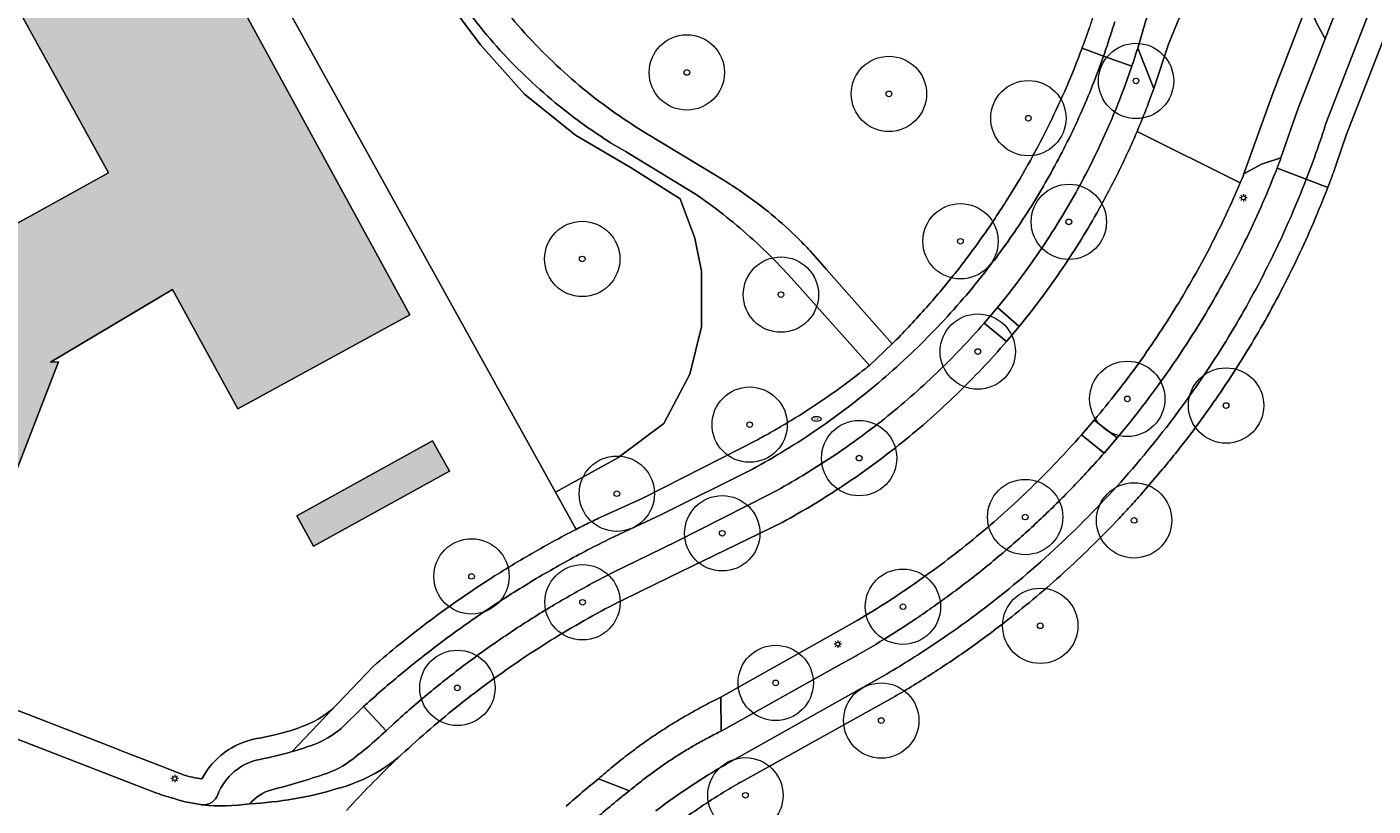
# Model space of a CAD drawing. Header units: metres. Extents: x 187482 to 189800, y 333582 to 335019.
# Tile 101 of 256: x 187647 to 187736, y 334526 to 334578. Entities that reach past the tile are written whole.
import ezdxf
from ezdxf.enums import TextEntityAlignment as Align

# ---------------------------------------------------------------- set-up
doc = ezdxf.new("R2010")
doc.units = ezdxf.units.M
doc.layers.get('0').update_dxf_attribs({"color": 252, "lineweight": 18})
for name, color, linetype, lineweight in [('B-WE-GR-BEPLANTING_CULTUUR_BOSPLANTSOEN-GV', 252, 'Continuous', 18), ('B-WE-GR-BOOM-S', 252, 'Continuous', 18), ('B-WE-IE-MEUBILAIR-S', 252, 'Continuous', 18), ('B-WE-OG-BEBOUWING-GV', 252, 'Continuous', 18), ('B-WE-OG-TERREIN_BEGROEID-GV', 252, 'Continuous', 18), ('B-WE-OG-TERREIN_ERF-GV', 252, 'Continuous', 18), ('B-WE-OG-WEG-GV', 252, 'Continuous', 18), ('B-WE-VH-GESLOTENVERHARDING_ASFALT-GV', 252, 'Continuous', 18), ('B-WE-VH-OPENVERHARDING_BETONSTRAATSTEEN-GV', 252, 'Continuous', 18), ('B-WE-VH-OPENVERHARDING_TEGEL-GV', 252, 'Continuous', 18)]:
    doc.layers.add(name, color=color, linetype=linetype, lineweight=lineweight)
doc.layers.add('B-WE-OG-BEBOUWING-V', color=7, linetype='Continuous', lineweight=18, true_color=0xf0f0f0)
doc.styles.add('NLCS-ISO', font='NLCS-ISO.ttf')

# ---------------------------------------------------------------- blocks, each defined once
blk = doc.blocks.new('SIE-MEUBILAIR_PAAL_LICHTMAST-SO')
for points in [[(-0.62, 0), (-1, 0)], [(-0.71, 0.71), (-0.44, 0.44)], [(0, 1), (0, 0.62)], [(0.44, 0.44), (0.71, 0.71)], [(1, 0), (0.62, 0)], [(-0.71, -0.71), (-0.44, -0.44)], [(0, -0.62), (0, -1)], [(0.44, -0.44), (0.71, -0.71)]]:
    blk.add_lwpolyline(points)
blk.add_circle((0, 0), 0.5)
blk = doc.blocks.new('SIE-MEUBILAIR_PUT_BRANDKRAAN-SO')
blk.add_ellipse((0, 0), major_axis=(1.25, 0), ratio=0.54)
at = {"style": 'NLCS-ISO'}
blk.add_text('bk', height=0.75, dxfattribs=at).set_placement((0.03, 0), align=Align.MIDDLE_CENTER)
blk = doc.blocks.new('SGR-BOOM_GBKN-SO')
at = {"color": 0, "linetype": 'ByBlock', "lineweight": 18}
for radius in [2, 0.15]:
    blk.add_circle((0, 0), radius, dxfattribs=at)

msp = doc.modelspace()

# ---------------------------------------------------------------- hatches: boundary and pattern name
at = {"layer": 'B-WE-OG-BEBOUWING-V'}
h = msp.add_hatch(color=256, dxfattribs=at)
h.dxf.hatch_style = 1
h.paths.add_polyline_path([(187649.813, 334583.926), (187645.08, 334581.348), (187652.327, 334568.238), (187637.597, 334560.111), (187621.767, 334566.303), (187619.835, 334561.28), (187615.5, 334562.979), (187614.684, 334560.866), (187619.036, 334559.173), (187617.093, 334554.182), (187617.328, 334554.09), (187644.302, 334543.586), (187649.011, 334555.701), (187648.47, 334555.671), (187656.575, 334560.505), (187660.93, 334552.584), (187672.336, 334558.817), (187656.593, 334587.637), (187651.841, 334585.058), (187649.57, 334589.086), (187647.555, 334588.007)], flags=17)
h.paths.add_polyline_path([(187621.767, 334566.303), (187617.459, 334567.988), (187616.001, 334568.558), (187614.042, 334563.549), (187615.501, 334562.979), (187619.835, 334561.28)], flags=16)
h = msp.add_hatch(color=256, dxfattribs=at)
h.dxf.hatch_style = 1
h.paths.add_polyline_path([(187665.941, 334543.471), (187674.966, 334548.433), (187673.858, 334550.448), (187664.832, 334545.486)], flags=17)

# ---------------------------------------------------------------- linework, layer by layer
at = {"layer": 'B-WE-GR-BEPLANTING_CULTUUR_BOSPLANTSOEN-GV', "flags": 128}
msp.add_lwpolyline([(187658.882, 334588.772), (187682.02, 334547.052), (187686.162, 334549.329), (187689.207, 334551.613), (187690.947, 334554.876), (187691.709, 334558.03), (187691.709, 334561.727), (187691.274, 334563.902), (187690.295, 334566.513), (187687.032, 334568.579), (187683.334, 334570.754), (187679.963, 334573.473), (187677.027, 334576.735), (187674.199, 334580.542)], dxfattribs=at)
at = {"layer": 'B-WE-OG-BEBOUWING-GV', "flags": 128}
for points in [[(187649.813, 334583.926), (187645.08, 334581.348), (187652.327, 334568.238), (187637.597, 334560.111), (187621.767, 334566.303), (187619.835, 334561.28), (187615.5, 334562.979), (187614.684, 334560.866), (187619.036, 334559.173), (187617.093, 334554.182), (187617.328, 334554.09), (187644.302, 334543.586), (187649.011, 334555.701), (187648.47, 334555.671), (187656.575, 334560.505), (187660.93, 334552.584), (187672.336, 334558.817), (187656.593, 334587.637), (187651.841, 334585.058), (187649.57, 334589.086), (187647.555, 334588.007)], [(187665.941, 334543.471), (187674.966, 334548.433), (187673.858, 334550.448), (187664.832, 334545.486)]]:
    msp.add_lwpolyline(points, close=True, dxfattribs=at)
at = {"layer": 'B-WE-OG-TERREIN_BEGROEID-GV', "flags": 128}
for points in [[(187790.999, 334722.539), (187787.66, 334723.839), (187731.986, 334579.536), (187732.547, 334578.198), (187733.134, 334577.144), (187786.291, 334714.945)], [(187721.356, 334572.767), (187721.425, 334572.946), (187721.492, 334573.125), (187721.559, 334573.305), (187721.625, 334573.485), (187721.691, 334573.665), (187721.756, 334573.845), (187720.68, 334576.51), (187720.657, 334576.436), (187720.634, 334576.362), (187720.61, 334576.288), (187720.587, 334576.214), (187720.563, 334576.14), (187720.539, 334576.066), (187720.516, 334575.992), (187720.492, 334575.918), (187720.468, 334575.844), (187720.443, 334575.771), (187720.419, 334575.697), (187720.395, 334575.623), (187720.37, 334575.55), (187720.346, 334575.476), (187720.321, 334575.402), (187720.296, 334575.329)], [(187720.639, 334570.99), (187720.714, 334571.167), (187720.788, 334571.344), (187720.861, 334571.521), (187720.934, 334571.698), (187721.006, 334571.875), (187721.077, 334572.053), (187721.148, 334572.231), (187721.218, 334572.41)], [(187729.94, 334568.564), (187729.973, 334568.647), (187730.005, 334568.731), (187730.037, 334568.814), (187730.07, 334568.898), (187730.102, 334568.981), (187730.134, 334569.065), (187730.165, 334569.148), (187730.197, 334569.232), (187728.901, 334568.818), (187727.738, 334568.172), (187727.677, 334568.024), (187727.615, 334567.876), (187727.553, 334567.728), (187727.49, 334567.581)], [(187711.365, 334559.303), (187712.801, 334558.046)], [(187711.964, 334557.05), (187710.481, 334558.26)], [(187717.798, 334551.837), (187719.313, 334550.656)], [(187718.448, 334549.647), (187716.947, 334550.852)], [(187696.205, 334546.888), (187690.058, 334543.77), (187686.515, 334542.055)], [(187686.461, 334539.889), (187689.551, 334541.384), (187697.067, 334545.042)], [(187702.045, 334538.527), (187693.006, 334533.446), (187693.013, 334531.19), (187700.818, 334535.54), (187701.987, 334536.191), (187702.057, 334536.231), (187703.28, 334536.95)], [(187671.3, 334531.708), (187670.768, 334531.219)], [(187686.933, 334527.236), (187684.877, 334528.029)]]:
    msp.add_lwpolyline(points, dxfattribs=at)
at = {"layer": 'B-WE-OG-TERREIN_BEGROEID-GV'}
for points in [[(187720.296, 334575.329, -0.010447), (187719.563, 334573.307)], [(187719.563, 334573.307, -0.011052), (187718.745, 334571.318)], [(187721.218, 334572.41, 0.005816), (187721.356, 334572.767)], [(187718.745, 334571.318, -0.010818), (187717.844, 334569.366)], [(187720.027, 334569.605, 0.007375), (187720.639, 334570.99)], [(187717.844, 334569.366, -0.010606), (187716.86, 334567.453)], [(187719.376, 334568.237, 0.006499), (187720.027, 334569.605)], [(187718.686, 334566.889, 0.007082), (187719.376, 334568.237)], [(187728.975, 334566.231, 0.009781), (187729.94, 334568.564)], [(187716.86, 334567.453, -0.012197), (187715.636, 334565.318)], [(187727.49, 334567.581, -0.009385), (187726.577, 334565.536)], [(187717.958, 334565.561, 0.007695), (187718.686, 334566.889)], [(187727.919, 334563.937, 0.009569), (187728.975, 334566.231)], [(187715.636, 334565.318, -0.012623), (187714.31, 334563.245)], [(187716.791, 334563.601, 0.010601), (187717.958, 334565.561)], [(187726.577, 334565.536, -0.008985), (187725.591, 334563.525)], [(187715.541, 334561.693, 0.010698), (187716.791, 334563.601)], [(187725.591, 334563.525, -0.009377), (187724.532, 334561.552)], [(187726.773, 334561.687, 0.009561), (187727.919, 334563.937)], [(187714.31, 334563.245, -0.011951), (187712.886, 334561.238)], [(187714.21, 334559.84, 0.010599), (187715.541, 334561.693)], [(187725.54, 334559.484, 0.010078), (187726.773, 334561.687)], [(187712.886, 334561.238, -0.012118), (187711.365, 334559.303)], [(187724.532, 334561.552, -0.008807), (187723.403, 334559.618)], [(187712.801, 334558.046, 0.010883), (187714.21, 334559.84)], [(187723.403, 334559.618, -0.009589), (187722.116, 334557.593)], [(187724.124, 334557.18, 0.010271), (187725.54, 334559.484)], [(187710.481, 334558.26, -0.011088), (187708.935, 334556.566)], [(187722.116, 334557.593, -0.009489), (187720.752, 334555.619)], [(187722.613, 334554.939, 0.010158), (187724.124, 334557.18)], [(187708.935, 334556.566, -0.011097), (187707.313, 334554.944)], [(187710.353, 334555.265, 0.011778), (187711.964, 334557.05)], [(187720.752, 334555.619, -0.009831), (187719.311, 334553.699)], [(187707.313, 334554.944, -0.012023), (187705.62, 334553.396)], [(187708.663, 334553.554, 0.011469), (187710.353, 334555.265)], [(187721.008, 334552.763, 0.010797), (187722.613, 334554.939)], [(187706.898, 334551.922, 0.01091), (187708.663, 334553.554)], [(187719.311, 334553.699, -0.009826), (187717.798, 334551.837)], [(187705.62, 334553.396, -0.011111), (187703.859, 334551.927)], [(187719.313, 334550.656, 0.011031), (187721.008, 334552.763)], [(187703.859, 334551.927, -0.011163), (187702.033, 334550.539)], [(187705.06, 334550.371, 0.0115), (187706.898, 334551.922)], [(187702.033, 334550.539, -0.011247), (187700.146, 334549.234)], [(187703.154, 334548.905, 0.011309), (187705.06, 334550.371)], [(187716.947, 334550.852, -0.009619), (187715.306, 334549.064)], [(187700.146, 334549.234, -0.011739), (187698.202, 334548.017)], [(187716.532, 334547.554, 0.011236), (187718.448, 334549.647)], [(187701.184, 334547.526, 0.011651), (187703.154, 334548.905)], [(187715.306, 334549.064, -0.010196), (187713.596, 334547.341)], [(187698.202, 334548.017, -0.011517), (187696.205, 334546.888)], [(187699.154, 334546.237, 0.011195), (187701.184, 334547.526)], [(187713.596, 334547.341, -0.009879), (187711.82, 334545.687)], [(187714.526, 334545.548, 0.010967), (187716.532, 334547.554)], [(187697.067, 334545.042, 0.010986), (187699.154, 334546.237)], [(187711.82, 334545.687, -0.00988), (187709.981, 334544.104)], [(187712.433, 334543.633, 0.010979), (187714.526, 334545.548)], [(187709.981, 334544.104, -0.009395), (187708.081, 334542.594)], [(187710.258, 334541.812, 0.01151), (187712.433, 334543.633)], [(187686.515, 334542.055, 0.011778), (187683.786, 334540.635)], [(187708.081, 334542.594, -0.010297), (187706.122, 334541.16)], [(187706.122, 334541.16, -0.009716), (187704.11, 334539.803)], [(187708.004, 334540.089, 0.011282), (187710.258, 334541.812)], [(187683.786, 334540.635, 0.011816), (187681.127, 334539.088)], [(187684.199, 334538.682, -0.010118), (187686.461, 334539.889)], [(187704.11, 334539.803, -0.009824), (187702.045, 334538.527)], [(187705.677, 334538.467, 0.010947), (187708.004, 334540.089)], [(187681.127, 334539.088, 0.011718), (187678.543, 334537.418)], [(187681.986, 334537.385, -0.009626), (187684.199, 334538.682)], [(187703.28, 334536.95, 0.011248), (187705.677, 334538.467)], [(187678.543, 334537.418, 0.011638), (187676.04, 334535.629)], [(187679.828, 334536.001, -0.010172), (187681.986, 334537.385)], [(187677.726, 334534.531, -0.009965), (187679.828, 334536.001)], [(187676.04, 334535.629, 0.011829), (187673.624, 334533.724)], [(187675.685, 334532.979, -0.00975), (187677.726, 334534.531)], [(187673.624, 334533.724, 0.011987), (187671.3, 334531.708)], [(187673.708, 334531.346, -0.009935), (187675.685, 334532.979)], [(187670.768, 334531.219, -0.030449), (187668.212, 334529.084)], [(187671.798, 334529.635, -0.009682), (187673.708, 334531.346)], [(187667.517, 334527.372, 0.115198), (187671.798, 334529.635)], [(187668.212, 334529.084, -0.063477), (187666.805, 334528.385)], [(187666.805, 334528.385, -0.022383), (187663.176, 334527.302)], [(187684.877, 334528.029, 0.008061), (187683.784, 334527.132)], [(187661.713, 334526.372, 0.061691), (187667.517, 334527.372)], [(187663.176, 334527.302, 0.150113), (187661.713, 334526.372)], [(187683.784, 334527.132, 0.008122), (187682.72, 334526.202)], [(187685.761, 334526.296, -0.008524), (187686.933, 334527.236)], [(187684.62, 334525.319, -0.008448), (187685.761, 334526.296)]]:
    msp.add_lwpolyline(points, format="xyb", dxfattribs=at)
at = {"layer": 'B-WE-OG-TERREIN_ERF-GV', "flags": 128}
for points in [[(187789.893, 334714.103), (187749.678, 334609.855), (187747.771, 334604.91), (187736.341, 334575.398), (187734.533, 334570.739), (187733.87, 334568.795), (187733.836, 334568.699), (187733.801, 334568.603), (187733.766, 334568.507), (187733.731, 334568.411), (187733.696, 334568.315), (187733.661, 334568.22), (187733.626, 334568.124), (187733.59, 334568.028), (187733.554, 334567.932), (187733.519, 334567.837), (187733.483, 334567.741), (187733.447, 334567.646), (187733.41, 334567.551), (187733.374, 334567.455), (187733.337, 334567.36), (187733.301, 334567.265)], [(187482.806, 334567.687), (187482.814, 334567.688), (187483.68, 334567.582), (187511.038, 334564.243), (187513.124, 334563.989), (187531.176, 334561.786), (187544.704, 334560.13), (187566.845, 334557.412), (187578.666, 334555.96), (187582.578, 334555.48), (187586.537, 334554.835), (187587.322, 334554.671), (187591.209, 334553.681), (187595.014, 334552.41), (187608.785, 334547.124), (187627.004, 334540.07), (187641.029, 334534.615), (187644.755, 334533.166), (187646.413, 334532.521), (187647.979, 334531.912), (187652.298, 334530.233), (187653.529, 334529.754), (187655.487, 334528.992), (187657.301, 334528.286)], [(187723.826, 334550.433), (187723.735, 334550.315), (187723.643, 334550.197), (187723.552, 334550.08), (187723.46, 334549.963), (187723.367, 334549.845), (187723.275, 334549.729), (187723.182, 334549.612), (187723.089, 334549.495), (187722.996, 334549.379), (187722.902, 334549.263), (187722.808, 334549.147), (187722.714, 334549.031), (187722.62, 334548.915), (187722.525, 334548.8), (187722.43, 334548.685), (187722.335, 334548.57), (187721.066, 334547.085), (187720.966, 334546.972), (187720.866, 334546.859), (187720.766, 334546.746), (187720.665, 334546.634), (187720.564, 334546.522), (187720.463, 334546.41), (187720.362, 334546.298), (187720.261, 334546.187), (187720.159, 334546.075), (187720.057, 334545.964), (187719.955, 334545.854), (187719.852, 334545.743), (187719.749, 334545.633), (187719.646, 334545.523), (187719.543, 334545.413), (187719.44, 334545.303)], [(187667.527, 334532.983), (187668.046, 334533.529), (187669.909, 334535.486)], [(187704.242, 334533.307), (187702.211, 334532.181), (187694.959, 334528.161), (187694.564, 334527.942)]]:
    msp.add_lwpolyline(points, dxfattribs=at)
at = {"layer": 'B-WE-OG-TERREIN_ERF-GV'}
msp.add_lwpolyline([(187683.39, 334544.582), (187682.02, 334547.052), (187658.882, 334588.772), (187659.671, 334595.17), (187656.301, 334603.536), (187614.196, 334619.691), (187546.456, 334645.681), (187535.316, 334649.955), (187534.616, 334650.224), (187482.806, 334670.434)], dxfattribs=at)
at = {"layer": 'B-WE-OG-TERREIN_ERF-GV', "flags": 128}
for points in [[(187619.835, 334561.28), (187621.767, 334566.303), (187637.597, 334560.111), (187652.327, 334568.238), (187645.08, 334581.348), (187649.813, 334583.926), (187647.555, 334588.007), (187649.57, 334589.086), (187651.841, 334585.058), (187656.593, 334587.637), (187672.336, 334558.817), (187660.93, 334552.584), (187656.575, 334560.505), (187648.47, 334555.671), (187649.011, 334555.701), (187644.302, 334543.586), (187617.328, 334554.09), (187617.093, 334554.182), (187619.036, 334559.173), (187614.684, 334560.866), (187615.5, 334562.979)], [(187673.858, 334550.448), (187674.966, 334548.433), (187665.941, 334543.471), (187664.832, 334545.486)]]:
    msp.add_lwpolyline(points, close=True, dxfattribs=at)
at = {"layer": 'B-WE-OG-TERREIN_ERF-GV'}
for points in [[(187733.301, 334567.265, -0.009443), (187732.351, 334564.934)], [(187732.351, 334564.934, -0.009237), (187731.314, 334562.64)], [(187731.314, 334562.64, -0.008707), (187730.192, 334560.387)], [(187730.192, 334560.387, -0.009069), (187728.986, 334558.178)], [(187728.986, 334558.178, -0.008103), (187727.798, 334556.176)], [(187727.798, 334556.176, -0.008565), (187726.54, 334554.216)], [(187726.54, 334554.216, -0.009047), (187725.216, 334552.301)], [(187725.216, 334552.301, -0.008589), (187723.826, 334550.433)], [(187719.44, 334545.303, -0.008776), (187717.747, 334543.578)], [(187680.261, 334542.875, -0.007304), (187681.814, 334543.75)], [(187681.814, 334543.75, -0.006534), (187683.39, 334544.582)], [(187678.731, 334541.961, -0.006543), (187680.261, 334542.875)], [(187717.747, 334543.578, -0.008786), (187715.993, 334541.914)], [(187677.226, 334541.006, -0.006368), (187678.731, 334541.961)], [(187715.993, 334541.914, -0.009379), (187714.18, 334540.315)], [(187675.328, 334539.72, -0.008714), (187677.226, 334541.006)], [(187714.18, 334540.315, -0.008848), (187712.311, 334538.782)], [(187673.474, 334538.37, -0.00872), (187675.328, 334539.72)], [(187671.667, 334536.958, -0.008988), (187673.474, 334538.37)], [(187712.311, 334538.782, -0.011324), (187709.9, 334536.963)], [(187669.909, 334535.486, -0.00871), (187671.667, 334536.958)], [(187709.9, 334536.963, -0.01129), (187707.41, 334535.254)], [(187707.41, 334535.254, -0.011125), (187704.845, 334533.659)], [(187665.37, 334531.56, 0.104432), (187667.527, 334532.983)], [(187704.845, 334533.659, -0.003196), (187704.242, 334533.307)], [(187662.16, 334530.699, 0.051963), (187665.37, 334531.56)], [(187658.528, 334528.018, -0.228877), (187662.16, 334530.699)], [(187657.301, 334528.286, 0.031089), (187658.528, 334528.018)], [(187694.564, 334527.942, 0.008317), (187693.375, 334527.25)], [(187693.375, 334527.25, 0.010621), (187691.832, 334526.272)], [(187691.832, 334526.272, 0.010626), (187690.331, 334525.23)]]:
    msp.add_lwpolyline(points, format="xyb", dxfattribs=at)
at = {"layer": 'B-WE-OG-WEG-GV'}
for points in [[(187676.533, 334582.029, 0.037518), (187679.763, 334577.768)], [(187678.346, 334576.373, -0.038265), (187675.033, 334580.617)], [(187679.763, 334577.768, 0.037692), (187683.596, 334574.04)], [(187682.266, 334572.681, -0.038358), (187678.346, 334576.373)], [(187715.968, 334573.982, 0.012611), (187716.99, 334576.523)], [(187683.596, 334574.04, 0.037794), (187687.944, 334570.93)], [(187714.821, 334571.494, 0.012415), (187715.968, 334573.982)], [(187685.678, 334570.245, -0.029836), (187682.266, 334572.681)], [(187713.551, 334569.067, 0.012243), (187714.821, 334571.494)], [(187712.163, 334566.706, 0.012589), (187713.551, 334569.067)], [(187693.445, 334567.596, -0.013972), (187694.683, 334566.769)], [(187693.141, 334565.491, 0.015742), (187691.246, 334566.88)], [(187694.683, 334566.769, -0.021761), (187696.601, 334565.283)], [(187710.429, 334564.088, 0.014309), (187712.163, 334566.706)], [(187694.943, 334563.983, 0.015693), (187693.141, 334565.491)], [(187696.601, 334565.283, -0.022182), (187698.381, 334563.635)], [(187696.645, 334562.363, 0.01626), (187694.943, 334563.983)], [(187698.381, 334563.635, -0.007127), (187698.931, 334563.063)], [(187708.548, 334561.573, 0.014583), (187710.429, 334564.088)], [(187706.528, 334559.169, 0.014436), (187708.548, 334561.573)], [(187704.373, 334556.884, 0.014415), (187706.528, 334559.169)], [(187701.868, 334554.681, 0.006624), (187702.868, 334555.467)], [(187700.848, 334553.923, 0.006606), (187701.868, 334554.681)], [(187699.808, 334553.191, 0.006573), (187700.848, 334553.923)], [(187698.749, 334552.488, 0.006764), (187699.808, 334553.191)], [(187696.577, 334551.167, 0.005264), (187697.672, 334551.813)], [(187697.672, 334551.813, 0.006756), (187698.749, 334552.488)], [(187695.465, 334550.551, 0.00703), (187696.577, 334551.167)]]:
    msp.add_lwpolyline(points, format="xyb", dxfattribs=at)
at = {"layer": 'B-WE-OG-WEG-GV', "flags": 128}
for points in [[(187674.199, 334580.542), (187677.027, 334576.735), (187679.963, 334573.473), (187683.334, 334570.754), (187687.032, 334568.579), (187690.295, 334566.513), (187691.274, 334563.902), (187691.709, 334561.727), (187691.709, 334558.03), (187690.947, 334554.876), (187689.207, 334551.613), (187686.162, 334549.329), (187682.02, 334547.052), (187683.39, 334544.582), (187683.504, 334544.641), (187683.617, 334544.698), (187683.731, 334544.756), (187683.846, 334544.814), (187683.96, 334544.871), (187684.074, 334544.928), (187684.188, 334544.985), (187684.303, 334545.041), (187684.418, 334545.098), (187684.532, 334545.154), (187684.647, 334545.21), (187684.762, 334545.265), (187684.877, 334545.321), (187684.992, 334545.376), (187685.108, 334545.431), (187685.223, 334545.486), (187687.816, 334546.643), (187694.337, 334549.964), (187694.734, 334550.166), (187694.903, 334550.254), (187695.465, 334550.551)], [(187716.99, 334576.523), (187717.025, 334576.617), (187717.06, 334576.711), (187717.095, 334576.806), (187717.129, 334576.9), (187717.163, 334576.994), (187717.198, 334577.089), (187717.232, 334577.183), (187717.265, 334577.278), (187717.299, 334577.372), (187717.333, 334577.467), (187717.366, 334577.562), (187717.399, 334577.656), (187717.432, 334577.751), (187717.465, 334577.846), (187717.498, 334577.941)], [(187687.944, 334570.93), (187692.643, 334568.082), (187693.445, 334567.596)], [(187691.246, 334566.88), (187686.701, 334569.627), (187685.678, 334570.245)], [(187698.931, 334563.063), (187700.01, 334561.838), (187704.373, 334556.884)], [(187702.868, 334555.467), (187698.24, 334560.638), (187697.464, 334561.505), (187697.456, 334561.513), (187696.645, 334562.363)]]:
    msp.add_lwpolyline(points, dxfattribs=at)
at = {"layer": 'B-WE-VH-GESLOTENVERHARDING_ASFALT-GV', "flags": 128}
for points in [[(187721.218, 334572.41), (187721.148, 334572.231), (187721.077, 334572.053), (187721.006, 334571.875), (187720.934, 334571.698), (187720.861, 334571.521), (187720.788, 334571.344), (187720.714, 334571.167), (187720.639, 334570.99), (187727.49, 334567.581), (187727.553, 334567.728), (187727.615, 334567.876), (187727.677, 334568.024), (187727.738, 334568.172), (187729.68, 334573.574), (187731.986, 334579.536), (187787.66, 334723.839)], [(187725.331, 334583.166), (187722.716, 334576.792), (187721.756, 334573.845), (187721.691, 334573.665), (187721.625, 334573.485), (187721.559, 334573.305), (187721.492, 334573.125), (187721.425, 334572.946), (187721.356, 334572.767)], [(187693.445, 334567.596), (187692.643, 334568.082), (187687.944, 334570.93)], [(187727.49, 334567.581), (187720.639, 334570.99)], [(187685.678, 334570.245), (187686.701, 334569.627), (187691.246, 334566.88)], [(187696.645, 334562.363), (187697.456, 334561.513), (187697.464, 334561.505), (187698.24, 334560.638), (187702.868, 334555.467), (187704.373, 334556.884), (187700.01, 334561.838), (187698.931, 334563.063)], [(187712.801, 334558.046), (187711.964, 334557.05)], [(187716.947, 334550.852), (187717.798, 334551.837)], [(187697.067, 334545.042), (187689.551, 334541.384), (187686.461, 334539.889)], [(187693.006, 334533.446), (187702.045, 334538.527)]]:
    msp.add_lwpolyline(points, dxfattribs=at)
at = {"layer": 'B-WE-VH-GESLOTENVERHARDING_ASFALT-GV'}
for points in [[(187679.763, 334577.768, -0.037518), (187676.533, 334582.029)], [(187675.033, 334580.617, 0.038265), (187678.346, 334576.373)], [(187683.596, 334574.04, -0.037692), (187679.763, 334577.768)], [(187678.346, 334576.373, 0.038358), (187682.266, 334572.681)], [(187687.944, 334570.93, -0.037794), (187683.596, 334574.04)], [(187682.266, 334572.681, 0.029836), (187685.678, 334570.245)], [(187721.356, 334572.767, -0.005816), (187721.218, 334572.41)], [(187720.639, 334570.99, -0.007375), (187720.027, 334569.605)], [(187720.027, 334569.605, -0.006499), (187719.376, 334568.237)], [(187719.376, 334568.237, -0.007082), (187718.686, 334566.889)], [(187694.683, 334566.769, 0.013972), (187693.445, 334567.596)], [(187726.577, 334565.536, 0.009385), (187727.49, 334567.581)], [(187691.246, 334566.88, -0.015742), (187693.141, 334565.491)], [(187696.601, 334565.283, 0.021761), (187694.683, 334566.769)], [(187718.686, 334566.889, -0.007695), (187717.958, 334565.561)], [(187693.141, 334565.491, -0.015693), (187694.943, 334563.983)], [(187698.381, 334563.635, 0.022182), (187696.601, 334565.283)], [(187717.958, 334565.561, -0.010601), (187716.791, 334563.601)], [(187725.591, 334563.525, 0.008985), (187726.577, 334565.536)], [(187694.943, 334563.983, -0.01626), (187696.645, 334562.363)], [(187698.931, 334563.063, 0.007127), (187698.381, 334563.635)], [(187716.791, 334563.601, -0.010698), (187715.541, 334561.693)], [(187724.532, 334561.552, 0.009377), (187725.591, 334563.525)], [(187715.541, 334561.693, -0.010599), (187714.21, 334559.84)], [(187723.403, 334559.618, 0.008807), (187724.532, 334561.552)], [(187714.21, 334559.84, -0.010883), (187712.801, 334558.046)], [(187722.116, 334557.593, 0.009589), (187723.403, 334559.618)], [(187720.752, 334555.619, 0.009489), (187722.116, 334557.593)], [(187711.964, 334557.05, -0.011778), (187710.353, 334555.265)], [(187719.311, 334553.699, 0.009831), (187720.752, 334555.619)], [(187710.353, 334555.265, -0.011469), (187708.663, 334553.554)], [(187708.663, 334553.554, -0.01091), (187706.898, 334551.922)], [(187717.798, 334551.837, 0.009826), (187719.311, 334553.699)], [(187706.898, 334551.922, -0.0115), (187705.06, 334550.371)], [(187705.06, 334550.371, -0.011309), (187703.154, 334548.905)], [(187715.306, 334549.064, 0.009619), (187716.947, 334550.852)], [(187703.154, 334548.905, -0.011651), (187701.184, 334547.526)], [(187713.596, 334547.341, 0.010196), (187715.306, 334549.064)], [(187701.184, 334547.526, -0.011195), (187699.154, 334546.237)], [(187711.82, 334545.687, 0.009879), (187713.596, 334547.341)], [(187699.154, 334546.237, -0.010986), (187697.067, 334545.042)], [(187709.981, 334544.104, 0.00988), (187711.82, 334545.687)], [(187708.081, 334542.594, 0.009395), (187709.981, 334544.104)], [(187706.122, 334541.16, 0.010297), (187708.081, 334542.594)], [(187704.11, 334539.803, 0.009716), (187706.122, 334541.16)], [(187686.461, 334539.889, 0.010118), (187684.199, 334538.682)], [(187702.045, 334538.527, 0.009824), (187704.11, 334539.803)], [(187684.199, 334538.682, 0.009626), (187681.986, 334537.385)], [(187681.986, 334537.385, 0.010172), (187679.828, 334536.001)], [(187679.828, 334536.001, 0.009965), (187677.726, 334534.531)], [(187677.726, 334534.531, 0.00975), (187675.685, 334532.979)], [(187675.685, 334532.979, 0.009935), (187673.708, 334531.346)], [(187691.913, 334532.894, -0.009131), (187693.006, 334533.446)], [(187689.786, 334531.68, -0.008405), (187690.839, 334532.305)], [(187690.839, 334532.305, -0.008798), (187691.913, 334532.894)], [(187673.708, 334531.346, 0.009682), (187671.798, 334529.635)], [(187688.755, 334531.018, -0.007699), (187689.786, 334531.68)], [(187686.765, 334529.59, -0.008824), (187687.747, 334530.321)], [(187687.747, 334530.321, -0.008825), (187688.755, 334531.018)], [(187671.798, 334529.635, 0.009926), (187669.958, 334527.849)], [(187685.807, 334528.826, -0.008157), (187686.765, 334529.59)], [(187684.877, 334528.029, -0.007527), (187685.807, 334528.826)], [(187669.958, 334527.849, 0.011482), (187668.132, 334525.93)], [(187683.784, 334527.132, -0.008061), (187684.877, 334528.029)], [(187682.72, 334526.202, -0.008122), (187683.784, 334527.132)]]:
    msp.add_lwpolyline(points, format="xyb", dxfattribs=at)
at = {"layer": 'B-WE-VH-OPENVERHARDING_BETONSTRAATSTEEN-GV', "flags": 128}
for points in [[(187722.948, 334582.577), (187721.217, 334578.357), (187720.68, 334576.51), (187721.756, 334573.845), (187722.716, 334576.792), (187725.331, 334583.166)], [(187730.197, 334569.232), (187731.325, 334572.474), (187733.134, 334577.144), (187732.547, 334578.198), (187731.986, 334579.536), (187729.68, 334573.574), (187727.738, 334568.172), (187728.901, 334568.818)]]:
    msp.add_lwpolyline(points, close=True, dxfattribs=at)
for points in [[(187655.25, 334527.174), (187655.008, 334527.268), (187607.82, 334545.558), (187594.064, 334550.888)], [(187693.013, 334531.19), (187693.006, 334533.446)], [(187669.266, 334532.815), (187667.772, 334531.363)], [(187670.768, 334531.219), (187669.266, 334532.815)], [(187684.877, 334528.029), (187686.933, 334527.236)], [(187658.587, 334526.3), (187658.517, 334526.308), (187658.446, 334526.316)]]:
    msp.add_lwpolyline(points, dxfattribs=at)
at = {"layer": 'B-WE-VH-OPENVERHARDING_BETONSTRAATSTEEN-GV'}
for points in [[(187693.006, 334533.446, 0.009131), (187691.913, 334532.894)], [(187690.839, 334532.305, 0.008405), (187689.786, 334531.68)], [(187691.913, 334532.894, 0.008798), (187690.839, 334532.305)], [(187667.772, 334531.363, -0.093609), (187665.92, 334530.28)], [(187668.212, 334529.084, 0.030449), (187670.768, 334531.219)], [(187689.786, 334531.68, 0.007699), (187688.755, 334531.018)], [(187692.203, 334530.777, -0.007858), (187693.013, 334531.19)], [(187687.747, 334530.321, 0.008824), (187686.765, 334529.59)], [(187688.755, 334531.018, 0.008825), (187687.747, 334530.321)], [(187690.623, 334529.88, -0.00792), (187691.407, 334530.34)], [(187691.407, 334530.34, -0.008877), (187692.203, 334530.777)], [(187664.53, 334529.833, -0.021183), (187662.37, 334529.308)], [(187665.92, 334530.28, -0.013646), (187664.53, 334529.833)], [(187671.798, 334529.635, -0.115198), (187667.517, 334527.372)], [(187669.958, 334527.849, -0.009926), (187671.798, 334529.635)], [(187686.765, 334529.59, 0.008157), (187685.807, 334528.826)], [(187689.854, 334529.396, -0.007347), (187690.623, 334529.88)], [(187662.37, 334529.308, 0.258058), (187659.596, 334526.99)], [(187666.805, 334528.385, 0.063477), (187668.212, 334529.084)], [(187685.807, 334528.826, 0.007527), (187684.877, 334528.029)], [(187688.361, 334528.36, -0.007676), (187689.1, 334528.889)], [(187689.1, 334528.889, -0.007023), (187689.854, 334529.396)], [(187663.176, 334527.302, 0.022383), (187666.805, 334528.385)], [(187668.132, 334525.93, -0.011482), (187669.958, 334527.849)], [(187686.933, 334527.236, -0.007042), (187687.639, 334527.809)], [(187687.639, 334527.809, -0.007048), (187688.361, 334528.36)], [(187656.434, 334526.794, -0.024389), (187655.25, 334527.174)], [(187658.446, 334526.316, -0.048788), (187656.434, 334526.794)], [(187659.596, 334526.99, -0.331235), (187658.587, 334526.3)], [(187667.517, 334527.372, -0.061691), (187661.713, 334526.372)], [(187661.713, 334526.372, -0.150113), (187663.176, 334527.302)], [(187658.587, 334526.3, 0.063946), (187661.713, 334526.372)], [(187661.713, 334526.372, -0.063946), (187658.587, 334526.3)]]:
    msp.add_lwpolyline(points, format="xyb", dxfattribs=at)
at = {"layer": 'B-WE-VH-OPENVERHARDING_TEGEL-GV', "flags": 128}
for points in [[(187773.069, 334721.196), (187761.282, 334690.653), (187743.288, 334644.029), (187727.589, 334603.35), (187719.553, 334583.597), (187718.338, 334580.611), (187717.53, 334578.036), (187717.498, 334577.941), (187717.465, 334577.846), (187717.432, 334577.751), (187717.399, 334577.656), (187717.366, 334577.562), (187717.333, 334577.467), (187717.299, 334577.372), (187717.265, 334577.278), (187717.232, 334577.183), (187717.198, 334577.089), (187717.163, 334576.994), (187717.129, 334576.9), (187717.095, 334576.806), (187717.06, 334576.711), (187717.025, 334576.617), (187716.99, 334576.523), (187718.412, 334575.992)], [(187718.412, 334575.992), (187720.296, 334575.329), (187720.321, 334575.402), (187720.346, 334575.476), (187720.37, 334575.55), (187720.395, 334575.623), (187720.419, 334575.697), (187720.443, 334575.771), (187720.468, 334575.844), (187720.492, 334575.918), (187720.516, 334575.992), (187720.539, 334576.066), (187720.563, 334576.14), (187720.587, 334576.214), (187720.61, 334576.288), (187720.634, 334576.362), (187720.657, 334576.436), (187720.68, 334576.51), (187721.217, 334578.357), (187722.948, 334582.577), (187730.856, 334601.851), (187776.733, 334720.644), (187776.742, 334720.668)], [(187786.291, 334714.945), (187733.134, 334577.144), (187731.325, 334572.474), (187730.197, 334569.232), (187730.165, 334569.148), (187730.134, 334569.065), (187730.102, 334568.981), (187730.07, 334568.898), (187730.037, 334568.814), (187730.005, 334568.731), (187729.973, 334568.647), (187729.94, 334568.564), (187731.875, 334567.815)], [(187732.558, 334569.659), (187732.639, 334569.891), (187732.72, 334570.123), (187732.8, 334570.356), (187732.878, 334570.589), (187732.956, 334570.822), (187733.033, 334571.055), (187733.11, 334571.289), (187733.185, 334571.523), (187742.364, 334595.135), (187788.565, 334714.981)], [(187788.565, 334714.981), (187742.364, 334595.135), (187733.185, 334571.523), (187733.11, 334571.289), (187733.033, 334571.055), (187732.956, 334570.822), (187732.878, 334570.589), (187732.8, 334570.356), (187732.72, 334570.123), (187732.639, 334569.891), (187732.558, 334569.659)], [(187731.875, 334567.815), (187733.301, 334567.265), (187733.337, 334567.36), (187733.374, 334567.455), (187733.41, 334567.551), (187733.447, 334567.646), (187733.483, 334567.741), (187733.519, 334567.837), (187733.554, 334567.932), (187733.59, 334568.028), (187733.626, 334568.124), (187733.661, 334568.22), (187733.696, 334568.315), (187733.731, 334568.411), (187733.766, 334568.507), (187733.801, 334568.603), (187733.836, 334568.699), (187733.87, 334568.795), (187734.533, 334570.739), (187736.341, 334575.398), (187747.771, 334604.91), (187749.678, 334609.855), (187789.893, 334714.103)], [(187718.57, 334576.445), (187718.647, 334576.673), (187718.723, 334576.901), (187718.797, 334577.129), (187718.871, 334577.357)], [(187718.871, 334577.357), (187718.797, 334577.129), (187718.723, 334576.901), (187718.647, 334576.673), (187718.57, 334576.445)], [(187718.412, 334575.992), (187716.99, 334576.523)], [(187720.296, 334575.329), (187718.412, 334575.992)], [(187732.051, 334568.274), (187732.138, 334568.504), (187732.223, 334568.734), (187732.308, 334568.965), (187732.392, 334569.196)], [(187732.392, 334569.196), (187732.308, 334568.965), (187732.223, 334568.734), (187732.138, 334568.504), (187732.051, 334568.274)], [(187731.875, 334567.815), (187729.94, 334568.564)], [(187733.301, 334567.265), (187731.875, 334567.815)], [(187657.301, 334528.286), (187655.487, 334528.992), (187653.529, 334529.754), (187652.298, 334530.233), (187647.979, 334531.912), (187646.413, 334532.521), (187644.755, 334533.166), (187641.029, 334534.615), (187627.004, 334540.07), (187608.785, 334547.124), (187595.014, 334552.41), (187591.209, 334553.681), (187587.322, 334554.671), (187586.537, 334554.835), (187582.578, 334555.48), (187578.666, 334555.96), (187566.845, 334557.412), (187544.704, 334560.13), (187531.176, 334561.786)], [(187710.481, 334558.26), (187711.365, 334559.303)], [(187704.373, 334556.884), (187702.868, 334555.467)], [(187594.064, 334550.888), (187607.82, 334545.558), (187655.008, 334527.268), (187655.25, 334527.174)], [(187695.465, 334550.551), (187694.903, 334550.254), (187694.734, 334550.166), (187694.337, 334549.964), (187687.816, 334546.643), (187685.223, 334545.486), (187685.108, 334545.431), (187684.992, 334545.376), (187684.877, 334545.321), (187684.762, 334545.265), (187684.647, 334545.21), (187684.532, 334545.154), (187684.418, 334545.098), (187684.303, 334545.041), (187684.188, 334544.985), (187684.074, 334544.928), (187683.96, 334544.871), (187683.846, 334544.814), (187683.731, 334544.756), (187683.617, 334544.698), (187683.504, 334544.641), (187683.39, 334544.582)], [(187719.313, 334550.656), (187718.448, 334549.647)], [(187719.44, 334545.303), (187719.543, 334545.413), (187719.646, 334545.523), (187719.749, 334545.633), (187719.852, 334545.743), (187719.955, 334545.854), (187720.057, 334545.964), (187720.159, 334546.075), (187720.261, 334546.187), (187720.362, 334546.298), (187720.463, 334546.41), (187720.564, 334546.522), (187720.665, 334546.634), (187720.766, 334546.746), (187720.866, 334546.859), (187720.966, 334546.972), (187721.066, 334547.085), (187722.335, 334548.57), (187722.43, 334548.685), (187722.525, 334548.8), (187722.62, 334548.915), (187722.714, 334549.031), (187722.808, 334549.147), (187722.902, 334549.263), (187722.996, 334549.379), (187723.089, 334549.495), (187723.182, 334549.612), (187723.275, 334549.729), (187723.367, 334549.845), (187723.46, 334549.963), (187723.552, 334550.08), (187723.643, 334550.197), (187723.735, 334550.315), (187723.826, 334550.433)], [(187685.893, 334544.091), (187689.048, 334545.571), (187695.093, 334548.577)], [(187695.093, 334548.577), (187689.048, 334545.571), (187685.893, 334544.091)], [(187686.515, 334542.055), (187690.058, 334543.77), (187696.205, 334546.888)], [(187703.28, 334536.95), (187702.057, 334536.231), (187701.987, 334536.191), (187700.818, 334535.54), (187693.013, 334531.19)], [(187669.909, 334535.486), (187668.046, 334533.529), (187667.527, 334532.983), (187664.53, 334529.833)], [(187703.837, 334534.878), (187701.639, 334533.646), (187694.051, 334529.395), (187693.749, 334529.226)], [(187693.749, 334529.226), (187694.051, 334529.395), (187701.639, 334533.646), (187703.837, 334534.878)], [(187664.53, 334529.833), (187667.527, 334532.983)], [(187694.564, 334527.942), (187694.959, 334528.161), (187702.211, 334532.181), (187704.242, 334533.307)], [(187667.772, 334531.363), (187669.266, 334532.815)], [(187669.266, 334532.815), (187670.768, 334531.219), (187671.3, 334531.708)], [(187658.446, 334526.316), (187658.517, 334526.308), (187658.587, 334526.3)]]:
    msp.add_lwpolyline(points, dxfattribs=at)
at = {"layer": 'B-WE-VH-OPENVERHARDING_TEGEL-GV'}
for points in [[(187718.871, 334577.357, 0.004589), (187719.015, 334577.816)], [(187719.015, 334577.816, -0.004589), (187718.871, 334577.357)], [(187719.015, 334577.816, 0.004594), (187719.155, 334578.275)], [(187719.155, 334578.275, -0.004594), (187719.015, 334577.816)], [(187716.99, 334576.523, -0.012611), (187715.968, 334573.982)], [(187716.887, 334572.165, 0.0206), (187718.412, 334575.992)], [(187718.412, 334575.992, -0.0206), (187716.887, 334572.165)], [(187718.412, 334575.992, 0.004623), (187718.57, 334576.445)], [(187718.57, 334576.445, -0.004623), (187718.412, 334575.992)], [(187719.563, 334573.307, 0.010447), (187720.296, 334575.329)], [(187715.968, 334573.982, -0.012415), (187714.821, 334571.494)], [(187718.745, 334571.318, 0.011052), (187719.563, 334573.307)], [(187714.821, 334571.494, -0.012243), (187713.551, 334569.067)], [(187715.052, 334568.476, 0.020298), (187716.887, 334572.165)], [(187716.887, 334572.165, -0.020298), (187715.052, 334568.476)], [(187717.844, 334569.366, 0.010818), (187718.745, 334571.318)], [(187732.392, 334569.196, 0.004514), (187732.558, 334569.659)], [(187732.558, 334569.659, -0.004514), (187732.392, 334569.196)], [(187713.551, 334569.067, -0.012589), (187712.163, 334566.706)], [(187716.86, 334567.453, 0.010606), (187717.844, 334569.366)], [(187712.921, 334564.95, 0.020688), (187715.052, 334568.476)], [(187715.052, 334568.476, -0.020688), (187712.921, 334564.95)], [(187729.94, 334568.564, -0.009781), (187728.975, 334566.231)], [(187731.875, 334567.815, 0.004527), (187732.051, 334568.274)], [(187732.051, 334568.274, -0.004527), (187731.875, 334567.815)], [(187715.636, 334565.318, 0.012197), (187716.86, 334567.453)], [(187731.875, 334567.815, -0.020489), (187729.749, 334562.925)], [(187729.749, 334562.925, 0.020489), (187731.875, 334567.815)], [(187732.351, 334564.934, 0.009443), (187733.301, 334567.265)], [(187712.163, 334566.706, -0.014309), (187710.429, 334564.088)], [(187728.975, 334566.231, -0.009569), (187727.919, 334563.937)], [(187714.31, 334563.245, 0.012623), (187715.636, 334565.318)], [(187710.509, 334561.61, 0.02088), (187712.921, 334564.95)], [(187712.921, 334564.95, -0.02088), (187710.509, 334561.61)], [(187731.314, 334562.64, 0.009237), (187732.351, 334564.934)], [(187710.429, 334564.088, -0.014583), (187708.548, 334561.573)], [(187727.919, 334563.937, -0.009561), (187726.773, 334561.687)], [(187712.886, 334561.238, 0.011951), (187714.31, 334563.245)], [(187729.749, 334562.925, -0.020224), (187727.234, 334558.224)], [(187727.234, 334558.224, 0.020224), (187729.749, 334562.925)], [(187730.192, 334560.387, 0.008707), (187731.314, 334562.64)], [(187707.171, 334557.782, 0.025116), (187710.509, 334561.61)], [(187710.509, 334561.61, -0.025116), (187707.171, 334557.782)], [(187726.773, 334561.687, -0.010078), (187725.54, 334559.484)], [(187708.548, 334561.573, -0.014436), (187706.528, 334559.169)], [(187711.365, 334559.303, 0.012118), (187712.886, 334561.238)], [(187728.986, 334558.178, 0.009069), (187730.192, 334560.387)], [(187706.528, 334559.169, -0.014415), (187704.373, 334556.884)], [(187725.54, 334559.484, -0.010271), (187724.124, 334557.18)], [(187708.935, 334556.566, 0.011088), (187710.481, 334558.26)], [(187727.234, 334558.224, -0.020342), (187724.345, 334553.743)], [(187724.345, 334553.743, 0.020342), (187727.234, 334558.224)], [(187727.798, 334556.176, 0.008103), (187728.986, 334558.178)], [(187703.463, 334554.311, 0.024939), (187707.171, 334557.782)], [(187707.171, 334557.782, -0.024939), (187703.463, 334554.311)], [(187724.124, 334557.18, -0.010158), (187722.613, 334554.939)], [(187707.313, 334554.944, 0.011097), (187708.935, 334556.566)], [(187702.868, 334555.467, -0.006624), (187701.868, 334554.681)], [(187726.54, 334554.216, 0.008565), (187727.798, 334556.176)], [(187701.868, 334554.681, -0.006606), (187700.848, 334553.923)], [(187705.62, 334553.396, 0.012023), (187707.313, 334554.944)], [(187722.613, 334554.939, -0.010797), (187721.008, 334552.763)], [(187699.423, 334551.232, 0.025435), (187703.463, 334554.311)], [(187703.463, 334554.311, -0.025435), (187699.423, 334551.232)], [(187700.848, 334553.923, -0.006573), (187699.808, 334553.191)], [(187724.345, 334553.743, -0.020184), (187721.102, 334549.511)], [(187721.102, 334549.511, 0.020184), (187724.345, 334553.743)], [(187725.216, 334552.301, 0.009047), (187726.54, 334554.216)], [(187699.808, 334553.191, -0.006764), (187698.749, 334552.488)], [(187703.859, 334551.927, 0.011111), (187705.62, 334553.396)], [(187721.008, 334552.763, -0.011031), (187719.313, 334550.656)], [(187697.672, 334551.813, -0.005264), (187696.577, 334551.167)], [(187698.749, 334552.488, -0.006756), (187697.672, 334551.813)], [(187702.033, 334550.539, 0.011163), (187703.859, 334551.927)], [(187723.826, 334550.433, 0.008589), (187725.216, 334552.301)], [(187695.093, 334548.577, 0.025293), (187699.423, 334551.232)], [(187699.423, 334551.232, -0.025293), (187695.093, 334548.577)], [(187696.577, 334551.167, -0.00703), (187695.465, 334550.551)], [(187700.146, 334549.234, 0.011247), (187702.033, 334550.539)], [(187698.202, 334548.017, 0.011739), (187700.146, 334549.234)], [(187718.448, 334549.647, -0.011236), (187716.532, 334547.554)], [(187721.102, 334549.511, -0.023876), (187716.833, 334544.859)], [(187716.833, 334544.859, 0.023876), (187721.102, 334549.511)], [(187696.205, 334546.888, 0.011517), (187698.202, 334548.017)], [(187716.532, 334547.554, -0.010967), (187714.526, 334545.548)], [(187714.526, 334545.548, -0.010979), (187712.433, 334543.633)], [(187716.833, 334544.859, -0.023885), (187712.136, 334540.639)], [(187712.136, 334540.639, 0.023885), (187716.833, 334544.859)], [(187717.747, 334543.578, 0.008776), (187719.44, 334545.303)], [(187681.814, 334543.75, 0.007304), (187680.261, 334542.875)], [(187683.39, 334544.582, 0.006534), (187681.814, 334543.75)], [(187682.813, 334542.495, -0.012379), (187685.893, 334544.091)], [(187685.893, 334544.091, 0.012379), (187682.813, 334542.495)], [(187680.261, 334542.875, 0.006543), (187678.731, 334541.961)], [(187712.433, 334543.633, -0.01151), (187710.258, 334541.812)], [(187715.993, 334541.914, 0.008786), (187717.747, 334543.578)], [(187678.731, 334541.961, 0.006368), (187677.226, 334541.006)], [(187679.815, 334540.75, -0.012409), (187682.813, 334542.495)], [(187682.813, 334542.495, 0.012409), (187679.815, 334540.75)], [(187683.786, 334540.635, -0.011778), (187686.515, 334542.055)], [(187710.258, 334541.812, -0.011282), (187708.004, 334540.089)], [(187714.18, 334540.315, 0.009379), (187715.993, 334541.914)], [(187677.226, 334541.006, 0.008714), (187675.328, 334539.72)], [(187676.906, 334538.861, -0.012558), (187679.815, 334540.75)], [(187679.815, 334540.75, 0.012558), (187676.906, 334538.861)], [(187681.127, 334539.088, -0.011816), (187683.786, 334540.635)], [(187712.136, 334540.639, -0.02414), (187707.056, 334536.89)], [(187707.056, 334536.89, 0.02414), (187712.136, 334540.639)], [(187712.311, 334538.782, 0.008848), (187714.18, 334540.315)], [(187675.328, 334539.72, 0.00872), (187673.474, 334538.37)], [(187708.004, 334540.089, -0.010947), (187705.677, 334538.467)], [(187673.474, 334538.37, 0.008988), (187671.667, 334536.958)], [(187674.093, 334536.831, -0.012165), (187676.906, 334538.861)], [(187676.906, 334538.861, 0.012165), (187674.093, 334536.831)], [(187678.543, 334537.418, -0.011718), (187681.127, 334539.088)], [(187705.677, 334538.467, -0.011248), (187703.28, 334536.95)], [(187709.9, 334536.963, 0.011324), (187712.311, 334538.782)], [(187671.667, 334536.958, 0.00871), (187669.909, 334535.486)], [(187671.383, 334534.666, -0.012112), (187674.093, 334536.831)], [(187674.093, 334536.831, 0.012112), (187671.383, 334534.666)], [(187676.04, 334535.629, -0.011638), (187678.543, 334537.418)], [(187707.056, 334536.89, -0.014492), (187703.837, 334534.878)], [(187703.837, 334534.878, 0.014492), (187707.056, 334536.89)], [(187707.41, 334535.254, 0.01129), (187709.9, 334536.963)], [(187673.624, 334533.724, -0.011829), (187676.04, 334535.629)], [(187704.845, 334533.659, 0.011125), (187707.41, 334535.254)], [(187669.266, 334532.815, -0.010069), (187671.383, 334534.666)], [(187671.383, 334534.666, 0.010069), (187669.266, 334532.815)], [(187667.527, 334532.983, -0.104432), (187665.37, 334531.56)], [(187671.3, 334531.708, -0.011987), (187673.624, 334533.724)], [(187704.242, 334533.307, 0.003196), (187704.845, 334533.659)], [(187665.37, 334531.56, -0.051963), (187662.16, 334530.699)], [(187665.92, 334530.28, 0.093609), (187667.772, 334531.363)], [(187693.013, 334531.19, 0.007858), (187692.203, 334530.777)], [(187662.16, 334530.699, 0.228877), (187658.528, 334528.018)], [(187691.407, 334530.34, 0.00792), (187690.623, 334529.88)], [(187692.203, 334530.777, 0.008877), (187691.407, 334530.34)], [(187662.37, 334529.308, 0.021183), (187664.53, 334529.833)], [(187664.53, 334529.833, 0.013646), (187665.92, 334530.28)], [(187690.623, 334529.88, 0.007347), (187689.854, 334529.396)], [(187659.596, 334526.99, -0.258058), (187662.37, 334529.308)], [(187689.1, 334528.889, 0.007676), (187688.361, 334528.36)], [(187689.854, 334529.396, 0.007023), (187689.1, 334528.889)], [(187693.749, 334529.226, 0.009668), (187692.209, 334528.315)], [(187692.209, 334528.315, -0.009668), (187693.749, 334529.226)], [(187658.528, 334528.018, -0.031089), (187657.301, 334528.286)], [(187687.639, 334527.809, 0.007042), (187686.933, 334527.236)], [(187688.361, 334528.36, 0.007048), (187687.639, 334527.809)], [(187692.209, 334528.315, 0.011427), (187690.419, 334527.151)], [(187690.419, 334527.151, -0.011427), (187692.209, 334528.315)], [(187693.375, 334527.25, -0.008317), (187694.564, 334527.942)], [(187655.25, 334527.174, 0.024389), (187656.434, 334526.794)], [(187656.434, 334526.794, 0.048788), (187658.446, 334526.316)], [(187658.587, 334526.3, 0.331235), (187659.596, 334526.99)], [(187686.933, 334527.236, 0.008524), (187685.761, 334526.296)], [(187690.419, 334527.151, 0.012087), (187688.686, 334525.904)], [(187688.686, 334525.904, -0.012087), (187690.419, 334527.151)], [(187691.832, 334526.272, -0.010621), (187693.375, 334527.25)], [(187685.761, 334526.296, 0.008448), (187684.62, 334525.319)], [(187690.331, 334525.23, -0.010626), (187691.832, 334526.272)]]:
    msp.add_lwpolyline(points, format="xyb", dxfattribs=at)
at = {"layer": 'B-WE-VH-OPENVERHARDING_TEGEL-GV', "flags": 128}
for points in [[(187711.964, 334557.05), (187712.801, 334558.046), (187711.365, 334559.303), (187710.481, 334558.26)], [(187719.313, 334550.656), (187717.798, 334551.837), (187716.947, 334550.852), (187718.448, 334549.647)]]:
    msp.add_lwpolyline(points, close=True, dxfattribs=at)

# ---------------------------------------------------------------- block references
at = {"layer": 'B-WE-GR-BOOM-S', "xscale": 1.25, "yscale": 1.25, "zscale": 1.25}
for p in [(187690.739, 334574.907), (187720.57, 334574.34), (187704.158, 334573.481), (187713.42, 334571.87), (187716.11, 334564.99), (187708.91, 334563.7), (187683.791, 334562.525), (187696.988, 334560.16), (187710.06, 334556.38), (187719.99, 334553.24), (187726.55, 334552.8), (187694.91, 334551.53), (187702.18, 334549.31), (187686.09, 334546.95), (187713.21, 334545.4), (187720.44, 334545.18), (187693.09, 334544.32), (187676.44, 334541.46), (187683.81, 334539.74), (187705.09, 334539.45), (187714.21, 334538.18), (187675.5, 334534.06), (187696.64, 334534.39), (187703.65, 334531.89), (187694.63, 334526.93)]:
    msp.add_blockref('SGR-BOOM_GBKN-SO', p, dxfattribs=at)
at = {"layer": 'B-WE-IE-MEUBILAIR-S', "xscale": 0.25, "yscale": 0.25, "zscale": 0.25}
for name, p in [('SIE-MEUBILAIR_PAAL_LICHTMAST-SO', (187727.698, 334566.586)), ('SIE-MEUBILAIR_PUT_BRANDKRAAN-SO', (187699.342, 334551.909)), ('SIE-MEUBILAIR_PAAL_LICHTMAST-SO', (187700.767, 334536.961)), ('SIE-MEUBILAIR_PAAL_LICHTMAST-SO', (187656.727, 334528.047))]:
    msp.add_blockref(name, p, dxfattribs=at)

doc.saveas('drawing.dxf')
